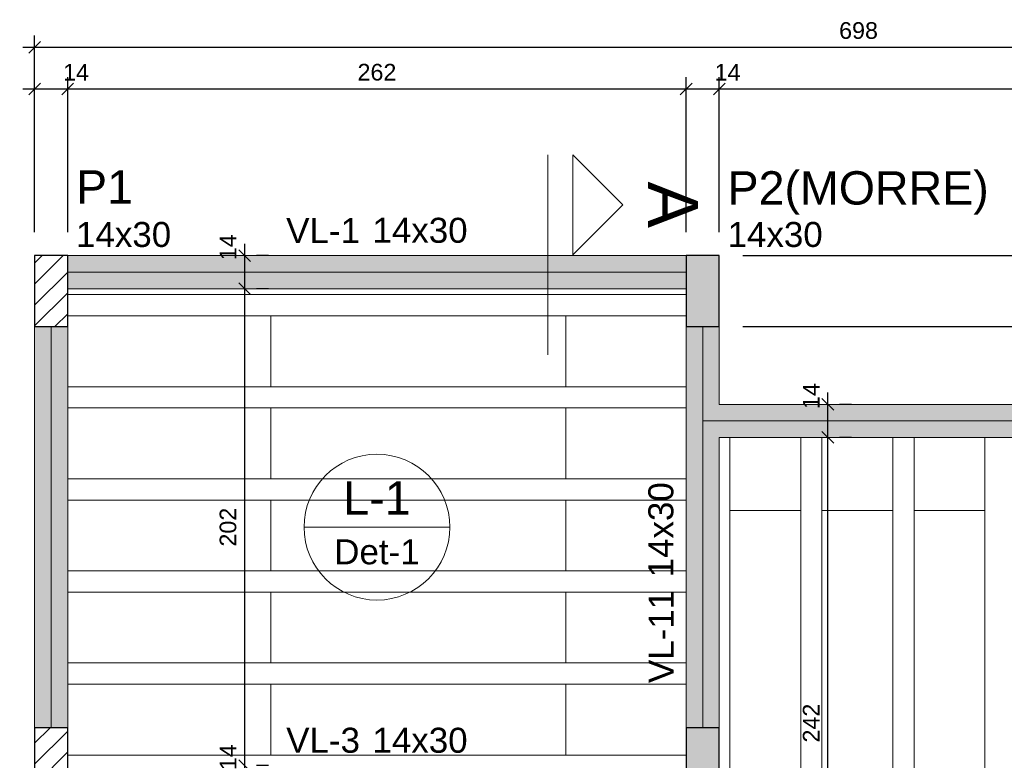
# Model space of a CAD drawing. Header units: millimetres. Extents: x 337 to 526, y -381 to -65.
# Tile 75 of 104: x 347.13 to 355.48, y -104.15 to -97.88. Entities that reach past the tile are written whole.
import ezdxf

# ---------------------------------------------------------------- set-up
doc = ezdxf.new("R2010")
doc.units = ezdxf.units.MM
doc.header["$MEASUREMENT"] = 0
doc.linetypes.add('DOT', pattern=[6.35, 0, -6.35])
doc.layers.get('0').update_dxf_attribs({"lineweight": 5})
for name, color, linetype, lineweight in [('FO-Cortes', 7, 'Continuous', 5), ('FO-Cotas', 5, 'Continuous', 5), ('FO-Eixos', 5, 'Continuous', 5), ('FO-Hachura pilar que morre', 106, 'Continuous', 5), ('FO-Hachura pilar que passa', 19, 'Continuous', 5), ('FO-Hachura viga', 43, 'Continuous', 5), ('FO-Hachuras das lajes', 1, 'Continuous', 20), ('FO-Pilares', 152, 'Continuous', 30), ('FO-Textos das lajes', 102, 'Continuous', 20), ('FO-Textos das vigas', 7, 'Continuous', 5), ('FO-Textos dos pilares', 7, 'Continuous', 5), ('FO-Vigas', 1, 'Continuous', 20)]:
    doc.layers.add(name, color=color, linetype=linetype, lineweight=lineweight)
doc.styles.add('Arial', font='arial.ttf')
doc.dimstyles.new('UM_50.000000', dxfattribs={"dimtxt": 0.18, "dimasz": 0.1, "dimexe": 0.1, "dimexo": 0.2, "dimgap": 0, "dimtad": 1, "dimtih": 1, "dimtoh": 1, "dimdec": 1, "dimlfac": 50, "dimzin": 0, "dimdsep": 46, "dimtxsty": 'Standard', "dimcen": 0.09, "dimdle": 0.1, "dimadec": 1, "dimazin": 2, "dimtfac": 1, "dimtdec": 4, "dimtofl": 0, "dimtmove": 0, "dimatfit": 3, "dimfxl": 1, "dimtolj": 1, "dimarcsym": 0})
pattern_1 = [(45, (341.78375, -155.80293), (-0.08838835, 0.08838835), [])]

# ---------------------------------------------------------------- blocks, each defined once
blk = doc.blocks.new('_Oblique')
at = {"color": 0, "linetype": 'ByBlock', "lineweight": -2}
blk.add_line((-0.5, -0.5), (0.5, 0.5), dxfattribs=at)
blk = doc.blocks.new('*D394')
at = {"layer": 'Defpoints', "color": 0, "transparency": 16777216}
for p in [(347.5406, -98.4677), (347.2606, -99.8797), (347.5406, -99.8797)]:
    blk.add_point(p, dxfattribs=at)
at = {"layer": 'FO-Cotas', "color": 0, "lineweight": -2, "transparency": 16777216}
for p, q in [((347.2606, -99.6797), (347.2606, -98.3677)), ((347.5406, -99.6797), (347.5406, -98.3677)), ((347.1606, -98.4677), (347.6406, -98.4677))]:
    blk.add_line(p, q, dxfattribs=at)
at = {"layer": 'FO-Cotas', "color": 0, "lineweight": -2, "transparency": 16777216, "xscale": 0.1, "yscale": 0.1, "zscale": 0.1, "rotation": 180}
blk.add_blockref('_Oblique', (347.2606, -98.4677), dxfattribs=at)
at = {"layer": 'FO-Cotas', "color": 0, "lineweight": -2, "transparency": 16777216, "xscale": 0.1, "yscale": 0.1, "zscale": 0.1}
blk.add_blockref('_Oblique', (347.5406, -98.4677), dxfattribs=at)
at = {"layer": 'FO-Cotas', "color": 7, "transparency": 16777216, "insert": (347.6112, -98.3265), "char_height": 0.1412, "attachment_point": 5, "rotation": 0.00573, "style": 'Arial'}
blk.add_mtext('\\A1;14', dxfattribs=at)
blk = doc.blocks.new('*D395')
at = {"layer": 'Defpoints', "color": 0, "transparency": 16777216}
for p in [(352.7806, -98.4677), (347.5406, -99.8797), (352.7806, -99.8797)]:
    blk.add_point(p, dxfattribs=at)
at = {"layer": 'FO-Cotas', "color": 0, "lineweight": -2, "transparency": 16777216}
for p, q in [((347.5406, -99.6797), (347.5406, -98.3677)), ((352.7806, -99.6797), (352.7806, -98.3677)), ((347.4406, -98.4677), (352.8806, -98.4677))]:
    blk.add_line(p, q, dxfattribs=at)
at = {"layer": 'FO-Cotas', "color": 0, "lineweight": -2, "transparency": 16777216, "xscale": 0.1, "yscale": 0.1, "zscale": 0.1, "rotation": 180}
blk.add_blockref('_Oblique', (347.5406, -98.4677), dxfattribs=at)
at = {"layer": 'FO-Cotas', "color": 0, "lineweight": -2, "transparency": 16777216, "xscale": 0.1, "yscale": 0.1, "zscale": 0.1}
blk.add_blockref('_Oblique', (352.7806, -98.4677), dxfattribs=at)
at = {"layer": 'FO-Cotas', "color": 7, "transparency": 16777216, "insert": (350.1606, -98.3265), "char_height": 0.1412, "attachment_point": 5, "rotation": 0.00573, "style": 'Arial'}
blk.add_mtext('\\A1;262', dxfattribs=at)
blk = doc.blocks.new('*D396')
at = {"layer": 'Defpoints', "color": 0, "transparency": 16777216}
for p in [(353.0606, -98.4677), (352.7806, -99.8797), (353.0606, -99.8797)]:
    blk.add_point(p, dxfattribs=at)
at = {"layer": 'FO-Cotas', "color": 0, "lineweight": -2, "transparency": 16777216}
for p, q in [((352.7806, -99.6797), (352.7806, -98.3677)), ((353.0606, -99.6797), (353.0606, -98.3677)), ((352.6806, -98.4677), (353.1606, -98.4677))]:
    blk.add_line(p, q, dxfattribs=at)
at = {"layer": 'FO-Cotas', "color": 0, "lineweight": -2, "transparency": 16777216, "xscale": 0.1, "yscale": 0.1, "zscale": 0.1, "rotation": 180}
blk.add_blockref('_Oblique', (352.7806, -98.4677), dxfattribs=at)
at = {"layer": 'FO-Cotas', "color": 0, "lineweight": -2, "transparency": 16777216, "xscale": 0.1, "yscale": 0.1, "zscale": 0.1}
blk.add_blockref('_Oblique', (353.0606, -98.4677), dxfattribs=at)
at = {"layer": 'FO-Cotas', "color": 7, "transparency": 16777216, "insert": (353.1312, -98.3265), "char_height": 0.1412, "attachment_point": 5, "rotation": 0.00573, "style": 'Arial'}
blk.add_mtext('\\A1;14', dxfattribs=at)
blk = doc.blocks.new('*D397')
at = {"layer": 'Defpoints', "color": 0, "transparency": 16777216}
for p in [(360.9406, -98.4677), (353.0606, -99.8797), (360.9406, -101.1395)]:
    blk.add_point(p, dxfattribs=at)
at = {"layer": 'FO-Cotas', "color": 0, "lineweight": -2, "transparency": 16777216}
for p, q in [((353.0606, -99.6797), (353.0606, -98.3677)), ((360.9406, -100.9395), (360.9406, -98.3677)), ((352.9606, -98.4677), (361.0406, -98.4677))]:
    blk.add_line(p, q, dxfattribs=at)
at = {"layer": 'FO-Cotas', "color": 0, "lineweight": -2, "transparency": 16777216, "xscale": 0.1, "yscale": 0.1, "zscale": 0.1, "rotation": 180}
blk.add_blockref('_Oblique', (353.0606, -98.4677), dxfattribs=at)
at = {"layer": 'FO-Cotas', "color": 0, "lineweight": -2, "transparency": 16777216, "xscale": 0.1, "yscale": 0.1, "zscale": 0.1}
blk.add_blockref('_Oblique', (360.9406, -98.4677), dxfattribs=at)
at = {"layer": 'FO-Cotas', "color": 7, "transparency": 16777216, "insert": (357.0006, -98.3265), "char_height": 0.1412, "attachment_point": 5, "rotation": 0.00573, "style": 'Arial'}
blk.add_mtext('\\A1;394', dxfattribs=at)
blk = doc.blocks.new('*D399')
at = {"layer": 'Defpoints', "color": 0, "transparency": 16777216}
for p in [(361.2206, -98.1147), (347.2606, -99.8797), (361.2206, -101.1395)]:
    blk.add_point(p, dxfattribs=at)
at = {"layer": 'FO-Cotas', "color": 0, "lineweight": -2, "transparency": 16777216}
for p, q in [((347.2606, -99.6797), (347.2606, -98.0147)), ((361.2206, -100.9395), (361.2206, -98.0147)), ((347.1606, -98.1147), (361.3206, -98.1147))]:
    blk.add_line(p, q, dxfattribs=at)
at = {"layer": 'FO-Cotas', "color": 0, "lineweight": -2, "transparency": 16777216, "xscale": 0.1, "yscale": 0.1, "zscale": 0.1, "rotation": 180}
blk.add_blockref('_Oblique', (347.2606, -98.1147), dxfattribs=at)
at = {"layer": 'FO-Cotas', "color": 0, "lineweight": -2, "transparency": 16777216, "xscale": 0.1, "yscale": 0.1, "zscale": 0.1}
blk.add_blockref('_Oblique', (361.2206, -98.1147), dxfattribs=at)
at = {"layer": 'FO-Cotas', "color": 7, "transparency": 16777216, "insert": (354.2406, -97.9735), "char_height": 0.1412, "attachment_point": 5, "rotation": 0.00573, "style": 'Arial'}
blk.add_mtext('\\A1;698', dxfattribs=at)
blk = doc.blocks.new('*D366')
at = {"layer": 'Defpoints', "color": 0, "transparency": 16777216}
for p in [(345.8486, -103.8795), (347.2606, -103.8795), (347.2606, -104.4795)]:
    blk.add_point(p, dxfattribs=at)
at = {"layer": 'FO-Cotas', "color": 0, "lineweight": -2, "transparency": 16777216}
for p, q in [((345.8486, -104.5795), (345.8486, -103.7795)), ((347.0606, -103.8795), (345.7486, -103.8795)), ((347.0606, -104.4795), (345.7486, -104.4795))]:
    blk.add_line(p, q, dxfattribs=at)
at = {"layer": 'FO-Cotas', "color": 0, "lineweight": -2, "transparency": 16777216, "xscale": 0.1, "yscale": 0.1, "zscale": 0.1}
for p, rotation in [((345.8486, -103.8795), 90), ((345.8486, -104.4795), 270)]:
    blk.add_blockref('_Oblique', p, dxfattribs=dict(at, rotation=rotation))
at = {"layer": 'FO-Cotas', "color": 7, "transparency": 16777216, "insert": (345.7074, -104.1795), "char_height": 0.1412, "attachment_point": 5, "rotation": 90, "style": 'Arial'}
blk.add_mtext('\\A1;30', dxfattribs=at)
blk = doc.blocks.new('*D367')
at = {"layer": 'Defpoints', "color": 0, "transparency": 16777216}
for p in [(345.8486, -100.4797), (347.2606, -100.4797), (347.2606, -103.8795)]:
    blk.add_point(p, dxfattribs=at)
at = {"layer": 'FO-Cotas', "color": 0, "lineweight": -2, "transparency": 16777216}
for p, q in [((345.8486, -103.9795), (345.8486, -100.3797)), ((347.0606, -100.4797), (345.7486, -100.4797)), ((347.0606, -103.8795), (345.7486, -103.8795))]:
    blk.add_line(p, q, dxfattribs=at)
at = {"layer": 'FO-Cotas', "color": 0, "lineweight": -2, "transparency": 16777216, "xscale": 0.1, "yscale": 0.1, "zscale": 0.1}
for p, rotation in [((345.8486, -100.4797), 90), ((345.8486, -103.8795), 270)]:
    blk.add_blockref('_Oblique', p, dxfattribs=dict(at, rotation=rotation))
at = {"layer": 'FO-Cotas', "color": 7, "transparency": 16777216, "insert": (345.7074, -102.1796), "char_height": 0.1412, "attachment_point": 5, "rotation": 90, "style": 'Arial'}
blk.add_mtext('\\A1;170', dxfattribs=at)
blk = doc.blocks.new('*D368')
at = {"layer": 'Defpoints', "color": 0, "transparency": 16777216}
for p in [(345.8486, -99.8797), (347.2606, -99.8797), (347.2606, -100.4797)]:
    blk.add_point(p, dxfattribs=at)
at = {"layer": 'FO-Cotas', "color": 0, "lineweight": -2, "transparency": 16777216}
for p, q in [((345.8486, -100.5797), (345.8486, -99.7797)), ((347.0606, -99.8797), (345.7486, -99.8797)), ((347.0606, -100.4797), (345.7486, -100.4797))]:
    blk.add_line(p, q, dxfattribs=at)
at = {"layer": 'FO-Cotas', "color": 0, "lineweight": -2, "transparency": 16777216, "xscale": 0.1, "yscale": 0.1, "zscale": 0.1}
for p, rotation in [((345.8486, -99.8797), 90), ((345.8486, -100.4797), 270)]:
    blk.add_blockref('_Oblique', p, dxfattribs=dict(at, rotation=rotation))
at = {"layer": 'FO-Cotas', "color": 7, "transparency": 16777216, "insert": (345.7074, -100.1797), "char_height": 0.1412, "attachment_point": 5, "rotation": 90, "style": 'Arial'}
blk.add_mtext('\\A1;30', dxfattribs=at)
blk = doc.blocks.new('*D369')
at = {"layer": 'Defpoints', "color": 0, "transparency": 16777216}
for p in [(345.4956, -99.8797), (347.2606, -99.8797), (347.2606, -117.5197)]:
    blk.add_point(p, dxfattribs=at)
at = {"layer": 'FO-Cotas', "color": 0, "lineweight": -2, "transparency": 16777216}
for p, q in [((345.4956, -117.6197), (345.4956, -99.7797)), ((347.0606, -99.8797), (345.3956, -99.8797)), ((347.0606, -117.5197), (345.3956, -117.5197))]:
    blk.add_line(p, q, dxfattribs=at)
at = {"layer": 'FO-Cotas', "color": 0, "lineweight": -2, "transparency": 16777216, "xscale": 0.1, "yscale": 0.1, "zscale": 0.1}
for p, rotation in [((345.4956, -99.8797), 90), ((345.4956, -117.5197), 270)]:
    blk.add_blockref('_Oblique', p, dxfattribs=dict(at, rotation=rotation))
at = {"layer": 'FO-Cotas', "color": 7, "transparency": 16777216, "insert": (345.3544, -108.6997), "char_height": 0.1412, "attachment_point": 5, "rotation": 90, "style": 'Arial'}
blk.add_mtext('\\A1;882', dxfattribs=at)
blk = doc.blocks.new('*D379')
at = {"layer": 'Defpoints', "color": 0, "transparency": 16777216}
for p in [(353.0606, -100.4797), (362.6326, -100.4797), (361.2206, -101.1395)]:
    blk.add_point(p, dxfattribs=at)
at = {"layer": 'FO-Cotas', "color": 0, "lineweight": -2, "transparency": 16777216}
for p, q in [((362.6326, -101.2395), (362.6326, -100.3797)), ((353.2606, -100.4797), (362.7326, -100.4797)), ((361.4206, -101.1395), (362.7326, -101.1395))]:
    blk.add_line(p, q, dxfattribs=at)
at = {"layer": 'FO-Cotas', "color": 0, "lineweight": -2, "transparency": 16777216, "xscale": 0.1, "yscale": 0.1, "zscale": 0.1}
for p, rotation in [((362.6326, -100.4797), 90), ((362.6326, -101.1395), 270)]:
    blk.add_blockref('_Oblique', p, dxfattribs=dict(at, rotation=rotation))
at = {"layer": 'FO-Cotas', "color": 7, "transparency": 16777216, "insert": (362.4914, -100.8096), "char_height": 0.1412, "attachment_point": 5, "rotation": 90, "style": 'Arial'}
blk.add_mtext('\\A1;33', dxfattribs=at)
blk = doc.blocks.new('*D380')
at = {"layer": 'Defpoints', "color": 0, "transparency": 16777216}
for p in [(353.0606, -99.8797), (362.6326, -99.8797), (353.0606, -100.4797)]:
    blk.add_point(p, dxfattribs=at)
at = {"layer": 'FO-Cotas', "color": 0, "lineweight": -2, "transparency": 16777216}
for p, q in [((362.6326, -100.5797), (362.6326, -99.7797)), ((353.2606, -99.8797), (362.7326, -99.8797)), ((353.2606, -100.4797), (362.7326, -100.4797))]:
    blk.add_line(p, q, dxfattribs=at)
at = {"layer": 'FO-Cotas', "color": 0, "lineweight": -2, "transparency": 16777216, "xscale": 0.1, "yscale": 0.1, "zscale": 0.1}
for p, rotation in [((362.6326, -99.8797), 90), ((362.6326, -100.4797), 270)]:
    blk.add_blockref('_Oblique', p, dxfattribs=dict(at, rotation=rotation))
at = {"layer": 'FO-Cotas', "color": 7, "transparency": 16777216, "insert": (362.4914, -100.1797), "char_height": 0.1412, "attachment_point": 5, "rotation": 90, "style": 'Arial'}
blk.add_mtext('\\A1;30', dxfattribs=at)
blk = doc.blocks.new('*D381')
at = {"layer": 'Defpoints', "color": 0, "transparency": 16777216}
for p in [(353.0606, -99.8797), (362.9856, -99.8797), (355.2806, -117.5197)]:
    blk.add_point(p, dxfattribs=at)
at = {"layer": 'FO-Cotas', "color": 0, "lineweight": -2, "transparency": 16777216}
for p, q in [((362.9856, -117.6197), (362.9856, -99.7797)), ((353.2606, -99.8797), (363.0856, -99.8797)), ((355.4806, -117.5197), (363.0856, -117.5197))]:
    blk.add_line(p, q, dxfattribs=at)
at = {"layer": 'FO-Cotas', "color": 0, "lineweight": -2, "transparency": 16777216, "xscale": 0.1, "yscale": 0.1, "zscale": 0.1}
for p, rotation in [((362.9856, -99.8797), 90), ((362.9856, -117.5197), 270)]:
    blk.add_blockref('_Oblique', p, dxfattribs=dict(at, rotation=rotation))
at = {"layer": 'FO-Cotas', "color": 7, "transparency": 16777216, "insert": (362.8444, -108.6997), "char_height": 0.1412, "attachment_point": 5, "rotation": 90, "style": 'Arial'}
blk.add_mtext('\\A1;882', dxfattribs=at)
blk = doc.blocks.new('*D387')
at = {"layer": 'Defpoints', "color": 0, "transparency": 16777216}
for p in [(349.0406, -104.1995), (349.0406, -104.1995), (349.0406, -104.4795)]:
    blk.add_point(p, dxfattribs=at)
at = {"layer": 'FO-Cotas', "color": 0, "lineweight": -2, "transparency": 16777216}
for p, q in [((349.0406, -104.5795), (349.0406, -104.0995)), ((349.2406, -104.1995), (349.1406, -104.1995)), ((349.2406, -104.4795), (349.1406, -104.4795))]:
    blk.add_line(p, q, dxfattribs=at)
at = {"layer": 'FO-Cotas', "color": 0, "lineweight": -2, "transparency": 16777216, "xscale": 0.1, "yscale": 0.1, "zscale": 0.1}
for p, rotation in [((349.0406, -104.1995), 90), ((349.0406, -104.4795), 270)]:
    blk.add_blockref('_Oblique', p, dxfattribs=dict(at, rotation=rotation))
at = {"layer": 'FO-Cotas', "color": 7, "transparency": 16777216, "insert": (348.8994, -104.1289), "char_height": 0.1412, "attachment_point": 5, "rotation": 90, "style": 'Arial'}
blk.add_mtext('\\A1;14', dxfattribs=at)
blk = doc.blocks.new('*D388')
at = {"layer": 'Defpoints', "color": 0, "transparency": 16777216}
for p in [(349.0406, -100.1597), (349.0406, -100.1597), (349.0406, -104.1995)]:
    blk.add_point(p, dxfattribs=at)
at = {"layer": 'FO-Cotas', "color": 0, "lineweight": -2, "transparency": 16777216}
for p, q in [((349.0406, -104.2995), (349.0406, -100.0597)), ((349.2406, -100.1597), (349.1406, -100.1597)), ((349.2406, -104.1995), (349.1406, -104.1995))]:
    blk.add_line(p, q, dxfattribs=at)
at = {"layer": 'FO-Cotas', "color": 0, "lineweight": -2, "transparency": 16777216, "xscale": 0.1, "yscale": 0.1, "zscale": 0.1}
for p, rotation in [((349.0406, -100.1597), 90), ((349.0406, -104.1995), 270)]:
    blk.add_blockref('_Oblique', p, dxfattribs=dict(at, rotation=rotation))
at = {"layer": 'FO-Cotas', "color": 7, "transparency": 16777216, "insert": (348.8994, -102.1796), "char_height": 0.1412, "attachment_point": 5, "rotation": 90, "style": 'Arial'}
blk.add_mtext('\\A1;202', dxfattribs=at)
blk = doc.blocks.new('*D389')
at = {"layer": 'Defpoints', "color": 0, "transparency": 16777216}
for p in [(349.0406, -99.8797), (349.0406, -99.8797), (349.0406, -100.1597)]:
    blk.add_point(p, dxfattribs=at)
at = {"layer": 'FO-Cotas', "color": 0, "lineweight": -2, "transparency": 16777216}
for p, q in [((349.0406, -100.2597), (349.0406, -99.7797)), ((349.2406, -99.8797), (349.1406, -99.8797)), ((349.2406, -100.1597), (349.1406, -100.1597))]:
    blk.add_line(p, q, dxfattribs=at)
at = {"layer": 'FO-Cotas', "color": 0, "lineweight": -2, "transparency": 16777216, "xscale": 0.1, "yscale": 0.1, "zscale": 0.1}
for p, rotation in [((349.0406, -99.8797), 90), ((349.0406, -100.1597), 270)]:
    blk.add_blockref('_Oblique', p, dxfattribs=dict(at, rotation=rotation))
at = {"layer": 'FO-Cotas', "color": 7, "transparency": 16777216, "insert": (348.8994, -99.8091), "char_height": 0.1412, "attachment_point": 5, "rotation": 90, "style": 'Arial'}
blk.add_mtext('\\A1;14', dxfattribs=at)
blk = doc.blocks.new('*D392')
at = {"layer": 'Defpoints', "color": 0, "transparency": 16777216}
for p in [(353.9806, -101.4195), (353.9806, -101.4195), (353.9806, -106.2595)]:
    blk.add_point(p, dxfattribs=at)
at = {"layer": 'FO-Cotas', "color": 0, "lineweight": -2, "transparency": 16777216}
for p, q in [((353.9806, -106.3595), (353.9806, -101.3195)), ((354.1806, -101.4195), (354.0806, -101.4195)), ((354.1806, -106.2595), (354.0806, -106.2595))]:
    blk.add_line(p, q, dxfattribs=at)
at = {"layer": 'FO-Cotas', "color": 0, "lineweight": -2, "transparency": 16777216, "xscale": 0.1, "yscale": 0.1, "zscale": 0.1}
for p, rotation in [((353.9806, -101.4195), 90), ((353.9806, -106.2595), 270)]:
    blk.add_blockref('_Oblique', p, dxfattribs=dict(at, rotation=rotation))
at = {"layer": 'FO-Cotas', "color": 7, "transparency": 16777216, "insert": (353.8394, -103.8395), "char_height": 0.1412, "attachment_point": 5, "rotation": 90, "style": 'Arial'}
blk.add_mtext('\\A1;242', dxfattribs=at)
blk = doc.blocks.new('*D393')
at = {"layer": 'Defpoints', "color": 0, "transparency": 16777216}
for p in [(353.9806, -101.1395), (353.9806, -101.1395), (353.9806, -101.4195)]:
    blk.add_point(p, dxfattribs=at)
at = {"layer": 'FO-Cotas', "color": 0, "lineweight": -2, "transparency": 16777216}
for p, q in [((353.9806, -101.5195), (353.9806, -101.0395)), ((354.1806, -101.1395), (354.0806, -101.1395)), ((354.1806, -101.4195), (354.0806, -101.4195))]:
    blk.add_line(p, q, dxfattribs=at)
at = {"layer": 'FO-Cotas', "color": 0, "lineweight": -2, "transparency": 16777216, "xscale": 0.1, "yscale": 0.1, "zscale": 0.1}
for p, rotation in [((353.9806, -101.1395), 90), ((353.9806, -101.4195), 270)]:
    blk.add_blockref('_Oblique', p, dxfattribs=dict(at, rotation=rotation))
at = {"layer": 'FO-Cotas', "color": 7, "transparency": 16777216, "insert": (353.8394, -101.0689), "char_height": 0.1412, "attachment_point": 5, "rotation": 90, "style": 'Arial'}
blk.add_mtext('\\A1;14', dxfattribs=at)

msp = doc.modelspace()

# ---------------------------------------------------------------- hatches: boundary and pattern name
at = {"layer": 'FO-Hachura pilar que morre', "linetype": 'Continuous'}
for points in [[(352.7806, -100.4797), (352.9206, -100.4797), (353.0606, -100.4797), (353.0606, -100.1797), (353.0606, -99.8797), (352.9206, -99.8797), (352.7806, -99.8797), (352.7806, -100.1797)], [(352.7806, -104.4795), (352.9206, -104.4795), (353.0606, -104.4795), (353.0606, -104.1795), (353.0606, -103.8795), (352.9206, -103.8795), (352.7806, -103.8795), (352.7806, -104.1795)]]:
    msp.add_hatch(color=256, dxfattribs=at).paths.add_polyline_path(points)
at = {"layer": 'FO-Hachura pilar que passa', "linetype": 'Continuous'}
h = msp.add_hatch(dxfattribs=at)
h.set_pattern_fill('ANSI31', color=256, style=0)
h.set_pattern_definition(pattern_1)
h.paths.add_polyline_path([(347.2606, -100.4797), (347.4006, -100.4797), (347.5406, -100.4797), (347.5406, -100.1797), (347.5406, -99.8797), (347.4006, -99.8797), (347.2606, -99.8797), (347.2606, -100.1797)])
h = msp.add_hatch(dxfattribs=at)
h.set_pattern_fill('ANSI31', color=256, style=0)
h.set_pattern_definition(pattern_1)
h.paths.add_polyline_path([(347.2606, -104.4795), (347.4006, -104.4795), (347.5406, -104.4795), (347.5406, -104.1795), (347.5406, -103.8795), (347.4006, -103.8795), (347.2606, -103.8795), (347.2606, -104.1795)])
at = {"layer": 'FO-Hachura viga', "linetype": 'Continuous'}
for points in [[(352.7806, -99.8797), (352.7806, -99.8797), (347.5406, -99.8797), (347.5406, -100.1597), (352.7806, -100.1597), (352.7806, -99.8797)], [(347.5406, -100.4797), (347.5406, -100.4797), (347.2606, -100.4797), (347.2606, -103.8795), (347.5406, -103.8795), (347.5406, -100.4797)], [(353.0606, -101.1395), (353.0606, -101.1395), (353.0606, -100.4797), (352.7806, -100.4797), (352.7806, -101.2795), (352.9206, -101.2795), (353.0606, -101.1395)], [(360.9406, -101.1395), (360.9406, -101.1395), (353.0606, -101.1395), (352.9206, -101.2795), (353.0606, -101.4195), (360.9406, -101.4195), (360.9406, -101.1395)], [(353.0606, -101.4195), (353.0606, -101.4195), (352.9206, -101.2795), (352.7806, -101.2795), (352.7806, -103.8795), (353.0606, -103.8795), (353.0606, -101.4195)]]:
    msp.add_hatch(color=256, dxfattribs=at).paths.add_polyline_path(points)

# ---------------------------------------------------------------- linework, layer by layer
at = {"layer": 'FO-Cortes', "ltscale": 0.2}
msp.add_line((351.6086, -99.0249), (351.6086, -100.7193), dxfattribs=at)
at = {"layer": 'FO-Cortes', "linetype": 'Continuous'}
msp.add_lwpolyline([(351.8204, -99.0249), (351.8204, -99.8721), (352.244, -99.4485), (351.8204, -99.0249)], close=True, dxfattribs=at)
at = {"layer": 'FO-Eixos'}
for p, q in [((347.5406, -100.0197), (352.7806, -100.0197)), ((347.4006, -103.8795), (347.4006, -100.4797)), ((352.9206, -101.2795), (352.9206, -100.4797)), ((352.9206, -101.2795), (360.9406, -101.2795)), ((352.9206, -103.8795), (352.9206, -101.2795))]:
    msp.add_line(p, q, dxfattribs=at)
for points in [[(347.5406, -100.9897), (349.2606, -100.9897), (349.2606, -100.3897), (347.5406, -100.3897)], [(352.7806, -100.3897), (351.7606, -100.3897), (351.7606, -100.9897), (352.7806, -100.9897)], [(347.5406, -101.7697), (349.2606, -101.7697), (349.2606, -101.1697), (347.5406, -101.1697)], [(352.7806, -101.1697), (351.7606, -101.1697), (351.7606, -101.7697), (352.7806, -101.7697)], [(353.1506, -101.4197), (353.1506, -102.0397), (353.7506, -102.0397), (353.7506, -101.4197)], [(353.9306, -101.4197), (353.9306, -102.0397), (354.5306, -102.0397), (354.5306, -101.4197)], [(354.7106, -101.4197), (354.7106, -102.0397), (355.3106, -102.0397), (355.3106, -101.4197)], [(347.5406, -102.5497), (349.2606, -102.5497), (349.2606, -101.9497), (347.5406, -101.9497)], [(352.7806, -101.9497), (351.7606, -101.9497), (351.7606, -102.5497), (352.7806, -102.5497)], [(347.5406, -103.3297), (349.2606, -103.3297), (349.2606, -102.7297), (347.5406, -102.7297)], [(352.7806, -102.7297), (351.7606, -102.7297), (351.7606, -103.3297), (352.7806, -103.3297)], [(347.5406, -104.1097), (349.2606, -104.1097), (349.2606, -103.5097), (347.5406, -103.5097)], [(352.7806, -103.5097), (351.7606, -103.5097), (351.7606, -104.1097), (352.7806, -104.1097)]]:
    msp.add_lwpolyline(points, dxfattribs=at)
for points in [[(349.2606, -100.9897), (351.7606, -100.9897), (351.7606, -100.3897), (349.2606, -100.3897), (349.2606, -100.9897)], [(349.2606, -101.7697), (351.7606, -101.7697), (351.7606, -101.1697), (349.2606, -101.1697), (349.2606, -101.7697)], [(349.2606, -102.5497), (351.7606, -102.5497), (351.7606, -101.9497), (349.2606, -101.9497), (349.2606, -102.5497)], [(353.7506, -104.5397), (353.7506, -102.0397), (353.1506, -102.0397), (353.1506, -104.5397), (353.7506, -104.5397)], [(354.5306, -104.5397), (354.5306, -102.0397), (353.9306, -102.0397), (353.9306, -104.5397), (354.5306, -104.5397)], [(355.3106, -104.5397), (355.3106, -102.0397), (354.7106, -102.0397), (354.7106, -104.5397), (355.3106, -104.5397)], [(349.2606, -103.3297), (351.7606, -103.3297), (351.7606, -102.7297), (349.2606, -102.7297), (349.2606, -103.3297)], [(349.2606, -104.1097), (351.7606, -104.1097), (351.7606, -103.5097), (349.2606, -103.5097), (349.2606, -104.1097)]]:
    msp.add_lwpolyline(points, close=True, dxfattribs=at)
at = {"layer": 'FO-Hachuras das lajes'}
for p, q in [((347.5406, -100.2097), (352.7806, -100.2097)), ((347.5406, -100.3897), (352.7806, -100.3897)), ((347.5406, -100.9897), (352.7806, -100.9897)), ((347.5406, -101.1697), (352.7806, -101.1697)), ((353.1506, -106.2597), (353.1506, -101.4197)), ((353.7506, -106.2597), (353.7506, -101.4197)), ((353.9306, -106.2597), (353.9306, -101.4197)), ((354.5306, -106.2597), (354.5306, -101.4197)), ((354.7106, -106.2597), (354.7106, -101.4197)), ((355.3106, -106.2597), (355.3106, -101.4197)), ((347.5406, -101.7697), (352.7806, -101.7697)), ((347.5406, -101.9497), (352.7806, -101.9497)), ((347.5406, -102.5497), (352.7806, -102.5497)), ((347.5406, -102.7297), (352.7806, -102.7297)), ((347.5406, -103.3297), (352.7806, -103.3297)), ((347.5406, -103.5097), (352.7806, -103.5097)), ((347.5406, -104.1097), (352.7806, -104.1097))]:
    msp.add_line(p, q, dxfattribs=at)
at = {"layer": 'FO-Pilares'}
for points in [[(347.2606, -100.4797), (347.4006, -100.4797), (347.5406, -100.4797), (347.5406, -100.1797), (347.5406, -99.8797), (347.4006, -99.8797), (347.2606, -99.8797), (347.2606, -100.1797), (347.2606, -100.4797)], [(352.7806, -100.4797), (352.9206, -100.4797), (353.0606, -100.4797), (353.0606, -100.1797), (353.0606, -99.8797), (352.9206, -99.8797), (352.7806, -99.8797), (352.7806, -100.1797), (352.7806, -100.4797)], [(347.2606, -104.4795), (347.4006, -104.4795), (347.5406, -104.4795), (347.5406, -104.1795), (347.5406, -103.8795), (347.4006, -103.8795), (347.2606, -103.8795), (347.2606, -104.1795), (347.2606, -104.4795)], [(352.7806, -104.4795), (352.9206, -104.4795), (353.0606, -104.4795), (353.0606, -104.1795), (353.0606, -103.8795), (352.9206, -103.8795), (352.7806, -103.8795), (352.7806, -104.1795), (352.7806, -104.4795)]]:
    msp.add_lwpolyline(points, close=True, dxfattribs=at)
at = {"layer": 'FO-Textos das lajes'}
msp.add_line((349.5431, -102.1796), (350.7781, -102.1796), dxfattribs=at)
msp.add_circle((350.1606, -102.1796), 0.6175, dxfattribs=at)
at = {"layer": 'FO-Vigas'}
for p, q in [((347.5406, -99.8797), (352.7806, -99.8797)), ((347.5406, -100.1597), (352.7806, -100.1597)), ((347.2606, -103.8795), (347.2606, -100.4797)), ((347.5406, -103.8795), (347.5406, -100.4797)), ((352.7806, -101.2795), (352.7806, -100.4797)), ((353.0606, -101.1395), (353.0606, -100.4797)), ((353.0606, -101.1395), (360.9406, -101.1395)), ((352.7806, -103.8795), (352.7806, -101.2795)), ((353.0606, -101.4195), (360.9406, -101.4195)), ((353.0606, -103.8795), (353.0606, -101.4195))]:
    msp.add_line(p, q, dxfattribs=at)

# ---------------------------------------------------------------- texts
at = {"layer": 'FO-Cortes', "linetype": 'DOT', "ltscale": 0.2, "insert": (352.4558, -99.4485), "char_height": 0.4236, "width": 0.803434, "attachment_point": 8, "rotation": 270, "line_spacing_factor": 0.798, "style": 'Arial'}
msp.add_mtext('A', dxfattribs=at)
at = {"layer": 'FO-Textos das lajes', "attachment_point": 8, "line_spacing_factor": 0.798, "style": 'Arial'}
for s, insert, char_height, width in [('L-1', (350.1606, -102.0737), 0.2824, 1.088106), ('Det-1', (350.1606, -102.4973), 0.2118, 1.472766)]:
    msp.add_mtext(s, dxfattribs=dict(at, insert=insert, char_height=char_height, width=width))
at = {"layer": 'FO-Textos das vigas', "linetype": 'Continuous', "char_height": 0.2118, "line_spacing_factor": 0.798, "style": 'Arial'}
for s, insert, width, attachment_point in [('VL-1', (350.0168, -99.7738), 1.272202, 9), ('14x30', (350.1227, -99.7738), 1.640981, 7), ('VL-3', (350.0168, -104.0936), 1.272202, 9), ('14x30', (350.1227, -104.0936), 1.640981, 7)]:
    msp.add_mtext(s, dxfattribs=dict(at, insert=insert, width=width, attachment_point=attachment_point))
at = {"layer": 'FO-Textos das vigas', "linetype": 'Continuous', "char_height": 0.2118, "rotation": 90, "line_spacing_factor": 0.798, "style": 'Arial'}
for s, insert, width, attachment_point in [('14x30', (352.6747, -102.6049), 1.640981, 7), ('VL-11', (352.6747, -102.7108), 1.607162, 9)]:
    msp.add_mtext(s, dxfattribs=dict(at, insert=insert, width=width, attachment_point=attachment_point))
at = {"layer": 'FO-Textos dos pilares', "linetype": 'Continuous', "attachment_point": 7, "line_spacing_factor": 0.798, "style": 'Arial'}
for s, insert, char_height, width in [('P1', (347.6112, -99.4385), 0.2824, 0.920846), ('P2(MORRE)', (353.1308, -99.5319), 0.2824, 4.224498), ('14x30', (347.6112, -99.8091), 0.2118, 1.640981), ('14x30', (353.1312, -99.8091), 0.2118, 1.640981)]:
    msp.add_mtext(s, dxfattribs=dict(at, insert=insert, char_height=char_height, width=width))

# ---------------------------------------------------------------- dimensions: what is measured, and where the dimension line sits
at = {"layer": 'FO-Cotas'}
for base, p1, p2, picture, middle in [((361.2206, -98.1147), (347.2606, -99.8797), (361.2206, -101.1395), '*D399', (354.2406, -97.9735)), ((347.5406, -98.4677), (347.2606, -99.8797), (347.5406, -99.8797), '*D394', (347.6112, -98.3265)), ((352.7806, -98.4677), (347.5406, -99.8797), (352.7806, -99.8797), '*D395', (350.1606, -98.3265)), ((353.0606, -98.4677), (352.7806, -99.8797), (353.0606, -99.8797), '*D396', (353.1312, -98.3265)), ((360.9406, -98.4677), (353.0606, -99.8797), (360.9406, -101.1395), '*D397', (357.0006, -98.3265))]:
    dim = msp.add_linear_dim(base=base, p1=p1, p2=p2, dimstyle='UM_50.000000', override={"dimtxt": 0.1412, "dimasz": 0.1, "dimexe": 0.1, "dimexo": 0.2, "dimtad": 1, "dimtih": 0, "dimtoh": 0, "dimdec": 1, "dimlfac": 50, "dimzin": 8, "dimtxsty": 'Arial', "dimblk": 'Oblique', "dimblk1": 'Oblique', "dimblk2": 'Oblique', "dimsah": 1, "dimdle": 0.1, "dimse1": 0, "dimse2": 0, "dimclrt": 7, "dimadec": 1, "dimazin": 3, "dimtmove": 2, "dimldrblk": 'Oblique'}, dxfattribs=at)
    dim.commit()
    dim.dimension.update_dxf_attribs({"geometry": picture, "text_midpoint": middle, "dimtype": 160, "text_rotation": 0.00573})
for base, p1, p2, picture, middle in [((349.0406, -99.8797), (349.0406, -100.1597), (349.0406, -99.8797), '*D389', (348.8994, -99.8091)), ((345.4956, -99.8797), (347.2606, -117.5197), (347.2606, -99.8797), '*D369', (345.3544, -108.6997)), ((345.8486, -99.8797), (347.2606, -100.4797), (347.2606, -99.8797), '*D368', (345.7074, -100.1797)), ((362.6326, -99.8797), (353.0606, -100.4797), (353.0606, -99.8797), '*D380', (362.4914, -100.1797)), ((362.9856, -99.8797), (355.2806, -117.5197), (353.0606, -99.8797), '*D381', (362.8444, -108.6997)), ((349.0406, -100.1597), (349.0406, -104.1995), (349.0406, -100.1597), '*D388', (348.8994, -102.1796)), ((345.8486, -100.4797), (347.2606, -103.8795), (347.2606, -100.4797), '*D367', (345.7074, -102.1796)), ((362.6326, -100.4797), (361.2206, -101.1395), (353.0606, -100.4797), '*D379', (362.4914, -100.8096)), ((353.9806, -101.1395), (353.9806, -101.4195), (353.9806, -101.1395), '*D393', (353.8394, -101.0689)), ((353.9806, -101.4195), (353.9806, -106.2595), (353.9806, -101.4195), '*D392', (353.8394, -103.8395)), ((345.8486, -103.8795), (347.2606, -104.4795), (347.2606, -103.8795), '*D366', (345.7074, -104.1795)), ((349.0406, -104.1995), (349.0406, -104.4795), (349.0406, -104.1995), '*D387', (348.8994, -104.1289))]:
    dim = msp.add_linear_dim(base=base, p1=p1, p2=p2, angle=90, dimstyle='UM_50.000000', override={"dimtxt": 0.1412, "dimasz": 0.1, "dimexe": 0.1, "dimexo": 0.2, "dimtad": 1, "dimtih": 0, "dimtoh": 0, "dimdec": 1, "dimlfac": 50, "dimzin": 8, "dimtxsty": 'Arial', "dimblk": 'Oblique', "dimblk1": 'Oblique', "dimblk2": 'Oblique', "dimsah": 1, "dimdle": 0.1, "dimse1": 0, "dimse2": 0, "dimclrt": 7, "dimadec": 1, "dimazin": 3, "dimtmove": 2, "dimldrblk": 'Oblique'}, dxfattribs=at)
    dim.commit()
    dim.dimension.update_dxf_attribs({"geometry": picture, "text_midpoint": middle, "dimtype": 160, "text_rotation": 90})

doc.saveas('drawing.dxf')
